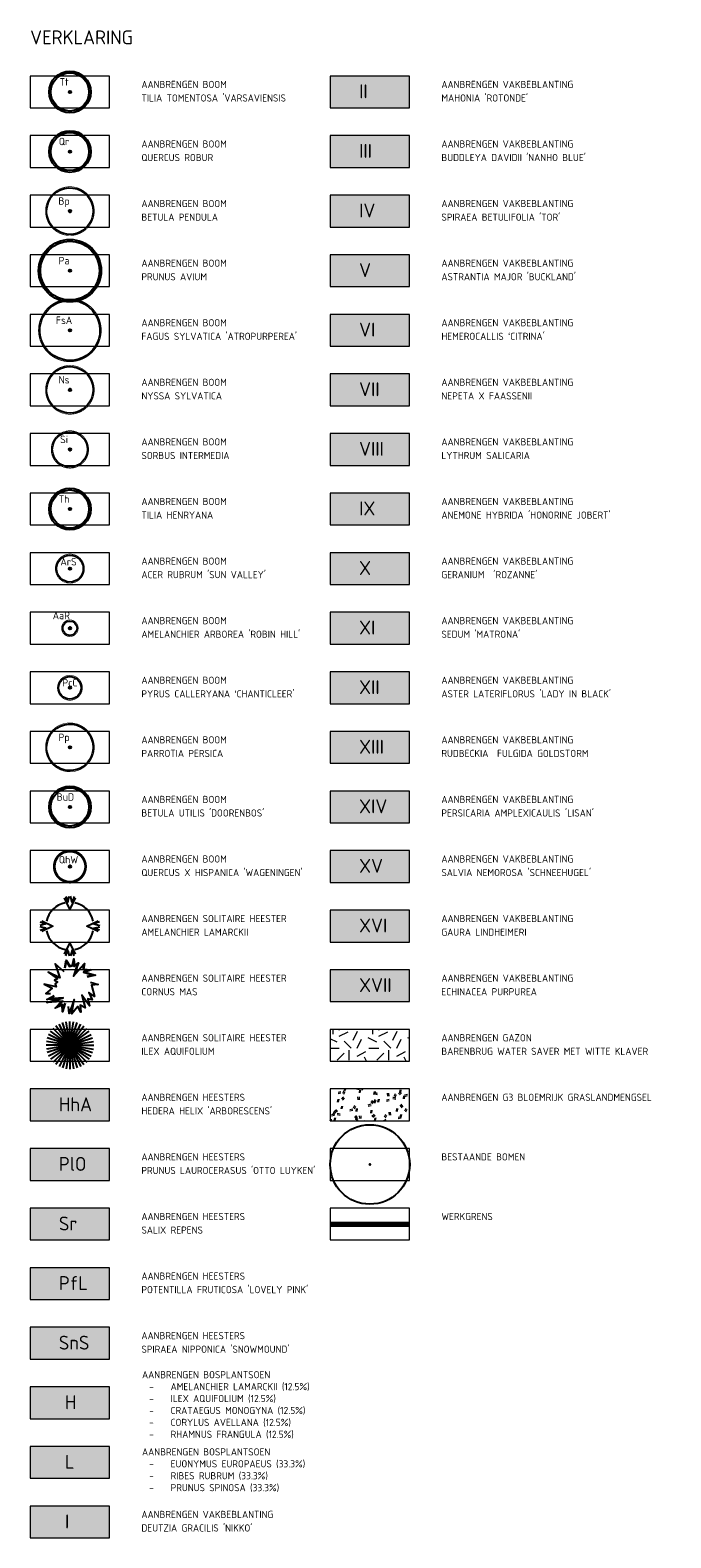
# Model space of a CAD drawing. Header units: metres. Extents: x 109081 to 109625, y 521087 to 521376.
# Tile 13 of 13: x 109593 to 109625, y 521202 to 521278. Entities that reach past the tile are written whole.
import ezdxf
from ezdxf.enums import TextEntityAlignment as Align

# ---------------------------------------------------------------- set-up
doc = ezdxf.new("R2010")
doc.units = ezdxf.units.M
doc.layers.get('0').update_dxf_attribs({"color": 253})
for name, color, linetype in [('Boom buitencontour', 253, 'Continuous'), ('Heester-H', 15, 'Continuous'), ('Heester-I', 224, 'Continuous'), ('Heester-II', 173, 'Continuous'), ('Heester-III', 123, 'Continuous'), ('Heester-IV', 91, 'Continuous'), ('Heester-IX', 72, 'Continuous'), ('Heester-L', 31, 'Continuous'), ('Heester-Sr', 72, 'Continuous'), ('Heester-V', 201, 'Continuous'), ('Heester-VI', 221, 'Continuous'), ('Heester-VIII', 12, 'Continuous'), ('Heester-X', 32, 'Continuous'), ('Heester-XI', 52, 'Continuous'), ('Heester-XII', 92, 'Continuous'), ('Heester-XIII', 136, 'Continuous'), ('Heester-XIV', 152, 'Continuous'), ('Heester-XV', 192, 'Continuous'), ('Heester-XVI', 212, 'Continuous'), ('Heester-XVII', 232, 'Continuous')]:
    doc.layers.add(name, color=color, linetype=linetype)
for name, color, linetype, lineweight in [('Heester-HhA', 117, 'Continuous', 35), ('Heester-SnS', 11, 'Continuous', 35), ("N-WE-GR-BOMEN-Acer rubrum 'Sun valley'", 7, 'Continuous', 25), ("N-WE-GR-BOMEN-Amelanchier arborea 'Robin hill", 7, 'Continuous', 25), ('N-WE-GR-BOMEN-Betula pendula', 7, 'Continuous', 25), ('N-WE-GR-BOMEN-Betula utilis', 7, 'Continuous', 25), ("N-WE-GR-BOMEN-Fagus sylvatica 'Atropurperea'", 7, 'Continuous', 25), ('N-WE-GR-BOMEN-Nyssa sylvatica', 7, 'Continuous', 25), ('N-WE-GR-BOMEN-Parrotia persica', 7, 'Continuous', 25), ('N-WE-GR-BOMEN-Prunus avium', 7, 'Continuous', 25), ("N-WE-GR-BOMEN-Pyrus calleryana 'Chanticleer'", 7, 'Continuous', 25), ('N-WE-GR-BOMEN-Quercus robur', 7, 'Continuous', 25), ('N-WE-GR-BOMEN-Quercus x hispanica', 7, 'Continuous', 25), ('N-WE-GR-BOMEN-Sorbus intermedia', 7, 'Continuous', 25), ('N-WE-GR-BOMEN-tekst', 10, 'Continuous', 25), ('N-WE-GR-BOMEN-Tilia henryana', 7, 'Continuous', 25), ("N-WE-GR-BOMEN-Tilia tomentosa 'varsaviensis'", 7, 'Continuous', 25), ('N-WE-GR-GRAS_KUNSTGRAS-A-200', 82, 'Continuous', 18), ('N-WE-GR-GRAS_RUIGGRAS-A-200', 62, 'Continuous', 18), ('N-WE-GR-HEESTER-Al', 90, 'Continuous', 25), ('N-WE-GR-HEESTER-Cm', 90, 'Continuous', 25), ('N-WE-GR-HEESTER-Ia', 90, 'Continuous', 25), ('N-WE-KG-WERKGRENS_FASE 3A-G', 10, 'XX-WERKGRENS_CIRCEL', 70), ('N-WE-VW-MARKERING-G', 7, 'Continuous', 35), ('X-XX-AL-PEILMAAT-T25', 7, 'Continuous', 25), ('X-XX-AL-TEKENBLAD_VERKLARING-G', 7, 'Continuous', 18)]:
    doc.layers.add(name, color=color, linetype=linetype, lineweight=lineweight)
doc.layers.add('Heester-PfL', color=160, linetype='Continuous', true_color=0x003fff)
doc.layers.add('Heester-VII', color=240, linetype='Continuous', true_color=0xff003f)
doc.layers.add('Heester-PlO', color=60, linetype='Continuous', lineweight=35, true_color=0xbfff00)
doc.styles.add('NLCS-ISO', font='NLCS-ISO.ttf')
doc.styles.add('NLCS-ISO-M-T18', font='NLCS-ISO.ttf', dxfattribs={"height": 1.8})
doc.styles.add('NLCS-ISO-M200-T25', font='NLCS-ISO.ttf', dxfattribs={"height": 0.5})
doc.linetypes.add('XX-WERKGRENS_CIRCEL', pattern='A,10,-2.5,[69,NLCS.SHX,S=1,R=0,X=0,Y=0],-2.5', length=15)

# ---------------------------------------------------------------- blocks, each defined once
blk = doc.blocks.new('Prunus avium')
at = {"ltscale": 0.1}
h = blk.add_hatch(color=256, dxfattribs=at)
edge = h.paths.add_edge_path()
edge.add_arc((0, 0), 0.203, 0, 360)
at = {"color": 220}
blk.add_circle((0, 0), 4.95, dxfattribs=at)
at = {"ltscale": 0.1}
blk.add_circle((0, 0), 0.203, dxfattribs=at)
for radius in [0.105, 0.0607]:
    blk.add_circle((0, 0), radius)
at = {"layer": 'Boom buitencontour', "color": 109, "true_color": 0x135e2c, "const_width": 0.156}
blk.add_lwpolyline([(-5.09, 1.3, -0.88213), (5.25, 0, -1.13362)], format="xyb", close=True, dxfattribs=at)
at = {"layer": 'Boom buitencontour', "color": 109, "true_color": 0x135e2c}
blk.add_circle((0, 0), 5.25, dxfattribs=at)
at = {"layer": 'N-WE-GR-BOMEN-tekst', "style": 'NLCS-ISO-M-T18', "oblique": 0}
blk.add_text('Pa', height=1.25, dxfattribs=at).set_placement((-0.98, 1.69), align=Align.MIDDLE_CENTER)
blk = doc.blocks.new('Nyssa sylvatica')
at = {"ltscale": 0.1}
h = blk.add_hatch(color=256, dxfattribs=at)
edge = h.paths.add_edge_path()
edge.add_arc((0, 0), 0.203, 0, 360)
at = {"color": 220}
blk.add_lwpolyline([(-3.78, 0.97, -0.88213), (3.9, 0, -1.13362)], format="xyb", close=True, dxfattribs=at)
at = {"ltscale": 0.1}
blk.add_circle((0, 0), 0.203, dxfattribs=at)
for radius in [0.105, 0.0607]:
    blk.add_circle((0, 0), radius)
at = {"layer": 'Boom buitencontour', "color": 109, "true_color": 0x135e2c, "const_width": 0.104}
blk.add_lwpolyline([(-3.97, 1.02, -0.88213), (4.1, 0, -1.13362)], format="xyb", close=True, dxfattribs=at)
at = {"layer": 'N-WE-GR-BOMEN-tekst', "style": 'NLCS-ISO-M-T18', "oblique": 0}
blk.add_text('Ns', height=1.25, dxfattribs=at).set_placement((-0.98, 1.69), align=Align.MIDDLE_CENTER)
blk = doc.blocks.new('Acer rubrum')
at = {"ltscale": 0.1}
h = blk.add_hatch(color=256, dxfattribs=at)
edge = h.paths.add_edge_path()
edge.add_arc((0, 0), 0.203, 0, 360)
at = {"color": 220}
blk.add_circle((0, 0), 2.25, dxfattribs=at)
at = {"ltscale": 0.1}
blk.add_circle((0, 0), 0.203, dxfattribs=at)
for radius in [0.105, 0.0607]:
    blk.add_circle((0, 0), radius)
at = {"layer": 'Boom buitencontour', "color": 109, "true_color": 0x135e2c, "const_width": 0.104}
blk.add_lwpolyline([(-2.37, 0.61, -0.88213), (2.45, 0, -1.13362)], format="xyb", close=True, dxfattribs=at)
at = {"layer": 'N-WE-GR-BOMEN-tekst', "style": 'NLCS-ISO-M-T18', "oblique": 0}
blk.add_text('ArS', height=1.25, dxfattribs=at).set_placement((-0.23, 1.15), align=Align.MIDDLE_CENTER)
blk = doc.blocks.new('Amelanchier arborea')
at = {"ltscale": 0.1}
h = blk.add_hatch(color=256, dxfattribs=at)
edge = h.paths.add_edge_path()
edge.add_arc((0, 0), 0.203, 0, 360)
at = {"color": 220}
blk.add_circle((0, 0), 1.2, dxfattribs=at)
at = {"ltscale": 0.1}
blk.add_circle((0, 0), 0.203, dxfattribs=at)
for radius in [0.105, 0.0607]:
    blk.add_circle((0, 0), radius)
at = {"layer": 'Boom buitencontour', "color": 109, "true_color": 0x135e2c, "const_width": 0.104}
blk.add_lwpolyline([(-1.36, 0.35, -0.88213), (1.4, 0, -1.13362)], format="xyb", close=True, dxfattribs=at)
at = {"layer": 'N-WE-GR-BOMEN-tekst', "style": 'NLCS-ISO-M-T18', "oblique": 0}
blk.add_text('AaR', height=1.25, dxfattribs=at).set_placement((-1.44, 2.13), align=Align.MIDDLE_CENTER)
blk = doc.blocks.new('Sorbus intermedia')
at = {"ltscale": 0.1}
h = blk.add_hatch(color=256, dxfattribs=at)
edge = h.paths.add_edge_path()
edge.add_arc((0, 0), 0.203, 0, 360)
at = {"color": 220}
blk.add_circle((0, 0), 2.95, dxfattribs=at)
at = {"ltscale": 0.1}
blk.add_circle((0, 0), 0.203, dxfattribs=at)
for radius in [0.105, 0.0607]:
    blk.add_circle((0, 0), radius)
at = {"layer": 'Boom buitencontour', "color": 109, "true_color": 0x135e2c, "const_width": 0.104}
blk.add_lwpolyline([(-3.05, 0.78, -0.88213), (3.15, 0, -1.13362)], format="xyb", close=True, dxfattribs=at)
at = {"layer": 'N-WE-GR-BOMEN-tekst', "style": 'NLCS-ISO-M-T18', "oblique": 0}
blk.add_text('Si', height=1.25, dxfattribs=at).set_placement((-0.98, 1.69), align=Align.MIDDLE_CENTER)
blk = doc.blocks.new("Tilia tomentosa 'Versaviensis'")
at = {"ltscale": 0.1}
h = blk.add_hatch(color=256, dxfattribs=at)
edge = h.paths.add_edge_path()
edge.add_arc((0, 0), 0.203, 0, 360)
at = {"color": 220}
blk.add_circle((0, 0), 3.2, dxfattribs=at)
at = {"ltscale": 0.1}
blk.add_circle((0, 0), 0.203, dxfattribs=at)
for radius in [0.105, 0.0607]:
    blk.add_circle((0, 0), radius)
at = {"layer": 'Boom buitencontour', "color": 109, "true_color": 0x135e2c, "const_width": 0.104}
blk.add_lwpolyline([(-3.39, 0.87, -0.88213), (3.5, 0, -1.13362)], format="xyb", close=True, dxfattribs=at)
at = {"layer": 'Boom buitencontour', "color": 109, "true_color": 0x135e2c}
blk.add_circle((0, 0), 3.5, dxfattribs=at)
at = {"layer": 'N-WE-GR-BOMEN-tekst', "style": 'NLCS-ISO-M-T18', "oblique": 0}
blk.add_text('Tt', height=1.25, dxfattribs=at).set_placement((-0.98, 1.69), align=Align.MIDDLE_CENTER)
blk = doc.blocks.new('Betula pendula')
at = {"ltscale": 0.1}
h = blk.add_hatch(color=256, dxfattribs=at)
edge = h.paths.add_edge_path()
edge.add_arc((0, 0), 0.203, 0, 360)
at = {"color": 220}
blk.add_lwpolyline([(-3.78, 0.97, -0.88213), (3.9, 0, -1.13362)], format="xyb", close=True, dxfattribs=at)
at = {"ltscale": 0.1}
blk.add_circle((0, 0), 0.203, dxfattribs=at)
for radius in [0.105, 0.0607]:
    blk.add_circle((0, 0), radius)
at = {"layer": 'Boom buitencontour', "color": 109, "true_color": 0x135e2c, "const_width": 0.104}
blk.add_lwpolyline([(-3.97, 1.02, -0.88213), (4.1, 0, -1.13362)], format="xyb", close=True, dxfattribs=at)
at = {"layer": 'N-WE-GR-BOMEN-tekst', "style": 'NLCS-ISO-M-T18', "oblique": 0}
blk.add_text('Bp', height=1.25, dxfattribs=at).set_placement((-0.98, 1.69), align=Align.MIDDLE_CENTER)
blk = doc.blocks.new('Fagus sylvatica')
at = {"ltscale": 0.1}
h = blk.add_hatch(color=256, dxfattribs=at)
edge = h.paths.add_edge_path()
edge.add_arc((0, 0), 0.203, 0, 360)
at = {"color": 220}
blk.add_lwpolyline([(-4.89, 1.25, -0.88213), (5.05, 0, -1.13362)], format="xyb", close=True, dxfattribs=at)
at = {"ltscale": 0.1}
blk.add_circle((0, 0), 0.203, dxfattribs=at)
for radius in [0.105, 0.0607]:
    blk.add_circle((0, 0), radius)
at = {"layer": 'Boom buitencontour', "color": 109, "true_color": 0x135e2c, "const_width": 0.156}
blk.add_lwpolyline([(-5.09, 1.3, -0.88213), (5.25, 0, -1.13362)], format="xyb", close=True, dxfattribs=at)
at = {"layer": 'N-WE-GR-BOMEN-tekst', "style": 'NLCS-ISO-M-T18', "oblique": 0}
blk.add_text('FsA', height=1.25, dxfattribs=at).set_placement((-0.98, 1.69), align=Align.MIDDLE_CENTER)
blk = doc.blocks.new('Quercus robur')
at = {"ltscale": 0.1}
h = blk.add_hatch(color=256, dxfattribs=at)
edge = h.paths.add_edge_path()
edge.add_arc((0, 0), 0.203, 0, 360)
at = {"color": 220}
blk.add_circle((0, 0), 3.2, dxfattribs=at)
at = {"ltscale": 0.1}
blk.add_circle((0, 0), 0.203, dxfattribs=at)
for radius in [0.105, 0.0607]:
    blk.add_circle((0, 0), radius)
at = {"layer": 'Boom buitencontour', "color": 109, "true_color": 0x135e2c, "const_width": 0.104}
blk.add_lwpolyline([(-3.39, 0.87, -0.88213), (3.5, 0, -1.13362)], format="xyb", close=True, dxfattribs=at)
at = {"layer": 'Boom buitencontour', "color": 109, "true_color": 0x135e2c}
blk.add_circle((0, 0), 3.5, dxfattribs=at)
at = {"layer": 'N-WE-GR-BOMEN-tekst', "style": 'NLCS-ISO-M-T18', "oblique": 0}
blk.add_text('Qr', height=1.25, dxfattribs=at).set_placement((-0.98, 1.69), align=Align.MIDDLE_CENTER)
blk = doc.blocks.new('Tilia henryana')
at = {"ltscale": 0.1}
h = blk.add_hatch(color=256, dxfattribs=at)
edge = h.paths.add_edge_path()
edge.add_arc((0, 0), 0.203, 0, 360)
at = {"color": 220}
blk.add_circle((0, 0), 3.2, dxfattribs=at)
at = {"ltscale": 0.1}
blk.add_circle((0, 0), 0.203, dxfattribs=at)
for radius in [0.105, 0.0607]:
    blk.add_circle((0, 0), radius)
at = {"layer": 'Boom buitencontour', "color": 109, "true_color": 0x135e2c, "const_width": 0.104}
blk.add_lwpolyline([(-3.39, 0.87, -0.88213), (3.5, 0, -1.13362)], format="xyb", close=True, dxfattribs=at)
at = {"layer": 'Boom buitencontour', "color": 109, "true_color": 0x135e2c}
blk.add_circle((0, 0), 3.5, dxfattribs=at)
at = {"layer": 'N-WE-GR-BOMEN-tekst', "style": 'NLCS-ISO-M-T18', "oblique": 0}
blk.add_text('Th', height=1.25, dxfattribs=at).set_placement((-0.98, 1.69), align=Align.MIDDLE_CENTER)
blk = doc.blocks.new('Pyrus calleryana')
at = {"ltscale": 0.1}
h = blk.add_hatch(color=256, dxfattribs=at)
edge = h.paths.add_edge_path()
edge.add_arc((0, 0), 0.203, 0, 360)
at = {"color": 220}
blk.add_circle((0, 0), 1.9, dxfattribs=at)
at = {"ltscale": 0.1}
blk.add_circle((0, 0), 0.203, dxfattribs=at)
for radius in [0.105, 0.0607]:
    blk.add_circle((0, 0), radius)
at = {"layer": 'Boom buitencontour', "color": 109, "true_color": 0x135e2c, "const_width": 0.104}
blk.add_lwpolyline([(-2.03, 0.52, -0.88213), (2.1, 0, -1.13362)], format="xyb", close=True, dxfattribs=at)
at = {"layer": 'N-WE-GR-BOMEN-tekst', "style": 'NLCS-ISO-M-T18', "oblique": 0}
blk.add_text('PcC', height=1.25, dxfattribs=at).set_placement((0, 0.85), align=Align.MIDDLE_CENTER)
blk = doc.blocks.new('Parrotia persica')
at = {"ltscale": 0.1}
h = blk.add_hatch(color=256, dxfattribs=at)
edge = h.paths.add_edge_path()
edge.add_arc((0, 0), 0.203, 0, 360)
at = {"color": 220}
blk.add_lwpolyline([(-3.78, 0.97, -0.88213), (3.9, 0, -1.13362)], format="xyb", close=True, dxfattribs=at)
at = {"ltscale": 0.1}
blk.add_circle((0, 0), 0.203, dxfattribs=at)
for radius in [0.105, 0.0607]:
    blk.add_circle((0, 0), radius)
at = {"layer": 'Boom buitencontour', "color": 109, "true_color": 0x135e2c, "const_width": 0.104}
blk.add_lwpolyline([(-3.97, 1.02, -0.88213), (4.1, 0, -1.13362)], format="xyb", close=True, dxfattribs=at)
at = {"layer": 'N-WE-GR-BOMEN-tekst', "style": 'NLCS-ISO-M-T18', "oblique": 0}
blk.add_text('Pp', height=1.25, dxfattribs=at).set_placement((-0.98, 1.69), align=Align.MIDDLE_CENTER)
blk = doc.blocks.new('SGR-HEESTER_04')
at = {"flags": 128}
for points in [[(0.337, 1.778), (0.002, 1.071), (-0.333, 1.778)], [(-0.257, 1.867), (-0.131, 1.516), (-0.044, 1.879)], [(0.261, 1.867), (0.136, 1.516), (0.048, 1.879)], [(-1.862, 0.262), (-1.511, 0.137), (-1.873, 0.049)], [(-1.773, 0.338), (-1.065, 0.003), (-1.773, -0.332)], [(1.777, -0.332), (1.07, 0.003), (1.777, 0.338)], [(1.866, 0.262), (1.515, 0.137), (1.878, 0.049)], [(-1.862, -0.256), (-1.511, -0.13), (-1.873, -0.042)], [(1.866, -0.256), (1.515, -0.13), (1.878, -0.042)], [(-0.333, -1.771), (0.002, -1.064), (0.337, -1.771)], [(-0.257, -1.861), (-0.131, -1.51), (-0.044, -1.872)], [(0.261, -1.861), (0.136, -1.51), (0.048, -1.872)]]:
    blk.add_lwpolyline(points, dxfattribs=at)
for start, end in [(101.53696, 168.46304), (11.53696, 78.46304), (191.53696, 258.46304), (281.53696, 348.46304)]:
    blk.add_arc((0.002, 0.003), 1.5, start, end)
blk = doc.blocks.new('SGR-HEESTER_05')
for q in [(-1.061, 1.061), (-0.882, 1.214), (-0.681, 1.337), (-0.464, 1.427), (-0.235, 1.482), (0, 1.5), (0.235, 1.482), (0.464, 1.427), (0.681, 1.337), (0.882, 1.214), (1.061, 1.061), (-1.5, 0), (-1.482, 0.235), (-1.482, -0.235), (-1.427, 0.464), (-1.427, -0.464), (-1.337, 0.681), (-1.337, -0.681), (-1.214, 0.882), (-1.214, -0.882), (-1.061, -1.061), (-0.882, -1.214), (-0.681, -1.337), (-0.464, -1.427), (-0.235, -1.482), (1.214, 0.882), (1.337, 0.681), (1.427, 0.464), (1.482, 0.235), (1.5, 0), (1.482, -0.235), (1.427, -0.464), (1.337, -0.681), (1.214, -0.882), (1.061, -1.061), (0.882, -1.214), (0.681, -1.337), (0.464, -1.427), (0.235, -1.482), (0, -1.5)]:
    blk.add_line((0, 0), q)
blk = doc.blocks.new('SGR-HEESTER_06')
at = {"flags": 128}
for points in [[(-0.501, 0.8), (-1.147, 1.197), (-0.712, 0.391), (-1.482, 0.614), (-0.836, 0.304), (-1.01, 0.18), (-0.811, 0.118), (-0.923, -0.044), (-0.836, -0.217), (-1.606, -0.168), (-1.085, -0.329), (-1.42, -0.726), (-1.134, -0.677)], [(-0.501, 1.061), (-0.501, 1.545), (-0.215, 1.222), (-0.215, 1.222), (-0.042, 1.297), (-0.042, 1.706), (0.083, 1.297), (0.294, 1.508), (0.256, 1.297), (0.182, 0.776), (0.666, 1.533), (0.679, 1.173), (1.163, 1.21), (0.79, 0.999), (1.473, 0.912), (0.977, 0.713)], [(-0.47, 1.061), (-0.47, 1.464), (-0.224, 1.185), (-0.011, 1.277), (-0.011, 1.5), (0.068, 1.239), (0.247, 1.417), (0.226, 1.302), (0.132, 0.64), (0.639, 1.433), (0.649, 1.14), (1.028, 1.169), (0.695, 0.98), (1.352, 0.897), (0.965, 0.742)], [(1.25, 0.44), (1.746, 0.366), (1.337, 0.254), (1.647, -0.416), (1.25, -0.23), (1.535, -0.639), (1.25, -0.627), (1.424, -1.049), (0.84, -0.466), (1.175, -1.223), (0.84, -1.111), (0.952, -1.533), (0.703, -1.21), (0.405, -1.719), (0.418, -0.813), (0.244, -1.731), (0.132, -1.297)], [(-0.104, -1.136), (-0.191, -1.707), (-0.278, -1.297), (-0.687, -1.545), (-0.352, -1.074), (-1.258, -1.272), (-0.551, -0.925), (-1.283, -1.098), (-0.886, -0.763)], [(-0.134, -1.131), (-0.196, -1.536), (-0.257, -1.248), (-0.577, -1.442), (-0.281, -1.027), (-1.018, -1.188), (-0.292, -0.832), (-1.165, -1.039), (-0.866, -0.787)]]:
    blk.add_lwpolyline(points, dxfattribs=at)
blk = doc.blocks.new("Betula utilis 'Doornbos'")
at = {"ltscale": 0.1}
h = blk.add_hatch(color=256, dxfattribs=at)
edge = h.paths.add_edge_path()
edge.add_arc((0, 0), 0.203, 0, 360)
at = {"color": 220}
blk.add_circle((0, 0), 3.2, dxfattribs=at)
at = {"ltscale": 0.1}
blk.add_circle((0, 0), 0.203, dxfattribs=at)
for radius in [0.105, 0.0607]:
    blk.add_circle((0, 0), radius)
at = {"layer": 'Boom buitencontour', "color": 109, "true_color": 0x135e2c, "const_width": 0.104}
blk.add_lwpolyline([(-3.39, 0.87, -0.88213), (3.5, 0, -1.13362)], format="xyb", close=True, dxfattribs=at)
at = {"layer": 'Boom buitencontour', "color": 109, "true_color": 0x135e2c}
blk.add_circle((0, 0), 3.5, dxfattribs=at)
at = {"layer": 'N-WE-GR-BOMEN-tekst', "style": 'NLCS-ISO-M-T18', "oblique": 0}
blk.add_text('BuD', height=1.25, dxfattribs=at).set_placement((-0.76, 1.68), align=Align.MIDDLE_CENTER)
blk = doc.blocks.new("Quercus x hispanica 'Wageningen'")
at = {"ltscale": 0.1}
h = blk.add_hatch(color=256, dxfattribs=at)
edge = h.paths.add_edge_path()
edge.add_arc((0, 0), 0.203, 0, 360)
blk.add_circle((0, 0), 0.203, dxfattribs=at)
for radius in [0.105, 0.0607]:
    blk.add_circle((0, 0), radius)
at = {"layer": 'Boom buitencontour', "color": 109, "true_color": 0x135e2c, "const_width": 0.104}
blk.add_lwpolyline([(-2.71, 0.69, -0.88213), (2.8, 0, -1.13362)], format="xyb", close=True, dxfattribs=at)
at = {"layer": 'N-WE-VW-MARKERING-G', "color": 220}
blk.add_circle((0, 0), 2.6, dxfattribs=at)
at = {"layer": 'N-WE-GR-BOMEN-tekst', "style": 'NLCS-ISO-M-T18', "oblique": 0}
blk.add_text('QhW', height=1.25, dxfattribs=at).set_placement((-0.23, 1.15), align=Align.MIDDLE_CENTER)

msp = doc.modelspace()

# ---------------------------------------------------------------- hatches: boundary and pattern name
h = msp.add_hatch(color=253)
edge = h.paths.add_edge_path()
edge.add_arc((109610.122, 521221.144), 0.075, 0, 360)
at = {"layer": 'Heester-H'}
h = msp.add_hatch(color=256, dxfattribs=at)
h.dxf.hatch_style = 1
h.paths.add_polyline_path([(109593.02, 521208.345), (109597.02, 521208.345), (109597.02, 521209.945), (109593.02, 521209.945)])
at = {"layer": 'Heester-HhA'}
h = msp.add_hatch(color=256, dxfattribs=at)
h.dxf.hatch_style = 1
h.paths.add_polyline_path([(109593.02, 521223.345), (109597.02, 521223.345), (109597.02, 521224.945), (109593.02, 521224.945)])
at = {"layer": 'Heester-I'}
h = msp.add_hatch(color=256, dxfattribs=at)
h.dxf.hatch_style = 1
h.paths.add_polyline_path([(109593.02, 521202.345), (109597.02, 521202.345), (109597.02, 521203.945), (109593.02, 521203.945)])
at = {"layer": 'Heester-II'}
h = msp.add_hatch(color=256, dxfattribs=at)
h.dxf.hatch_style = 1
h.paths.add_polyline_path([(109608.119, 521274.345), (109612.119, 521274.345), (109612.119, 521275.945), (109608.119, 521275.945)])
at = {"layer": 'Heester-III'}
h = msp.add_hatch(color=256, dxfattribs=at)
h.dxf.hatch_style = 1
h.paths.add_polyline_path([(109608.119, 521271.345), (109612.119, 521271.345), (109612.119, 521272.945), (109608.119, 521272.945)])
at = {"layer": 'Heester-IV'}
h = msp.add_hatch(color=256, dxfattribs=at)
h.dxf.hatch_style = 1
h.paths.add_polyline_path([(109608.119, 521268.345), (109612.119, 521268.345), (109612.119, 521269.945), (109608.119, 521269.945)])
at = {"layer": 'Heester-IX'}
h = msp.add_hatch(color=256, dxfattribs=at)
h.dxf.hatch_style = 1
h.paths.add_polyline_path([(109608.119, 521253.345), (109612.119, 521253.345), (109612.119, 521254.945), (109608.119, 521254.945)])
at = {"layer": 'Heester-L'}
h = msp.add_hatch(color=256, dxfattribs=at)
h.dxf.hatch_style = 1
h.paths.add_polyline_path([(109593.02, 521205.345), (109597.02, 521205.345), (109597.02, 521206.945), (109593.02, 521206.945)])
at = {"layer": 'Heester-PfL'}
h = msp.add_hatch(color=256, dxfattribs=at)
h.dxf.hatch_style = 1
h.paths.add_polyline_path([(109593.02, 521214.345), (109597.02, 521214.345), (109597.02, 521215.945), (109593.02, 521215.945)])
at = {"layer": 'Heester-PlO'}
h = msp.add_hatch(color=256, dxfattribs=at)
h.dxf.hatch_style = 1
h.paths.add_polyline_path([(109593.02, 521220.345), (109597.02, 521220.345), (109597.02, 521221.945), (109593.02, 521221.945)])
at = {"layer": 'Heester-SnS'}
h = msp.add_hatch(color=256, dxfattribs=at)
h.dxf.hatch_style = 1
h.paths.add_polyline_path([(109593.02, 521211.345), (109597.02, 521211.345), (109597.02, 521212.945), (109593.02, 521212.945)])
at = {"layer": 'Heester-Sr'}
h = msp.add_hatch(color=256, dxfattribs=at)
h.dxf.hatch_style = 1
h.paths.add_polyline_path([(109593.02, 521217.345), (109597.02, 521217.345), (109597.02, 521218.945), (109593.02, 521218.945)])
at = {"layer": 'Heester-V'}
h = msp.add_hatch(color=256, dxfattribs=at)
h.dxf.hatch_style = 1
h.paths.add_polyline_path([(109608.119, 521265.345), (109612.119, 521265.345), (109612.119, 521266.945), (109608.119, 521266.945)])
at = {"layer": 'Heester-VI'}
h = msp.add_hatch(color=256, dxfattribs=at)
h.dxf.hatch_style = 1
h.paths.add_polyline_path([(109608.119, 521262.345), (109612.119, 521262.345), (109612.119, 521263.945), (109608.119, 521263.945)])
at = {"layer": 'Heester-VII'}
h = msp.add_hatch(color=256, dxfattribs=at)
h.dxf.hatch_style = 1
h.paths.add_polyline_path([(109608.119, 521259.345), (109612.119, 521259.345), (109612.119, 521260.945), (109608.119, 521260.945)])
at = {"layer": 'Heester-VIII'}
h = msp.add_hatch(color=256, dxfattribs=at)
h.dxf.hatch_style = 1
h.paths.add_polyline_path([(109608.119, 521256.345), (109612.119, 521256.345), (109612.119, 521257.945), (109608.119, 521257.945)])
at = {"layer": 'Heester-X'}
h = msp.add_hatch(color=256, dxfattribs=at)
h.dxf.hatch_style = 1
h.paths.add_polyline_path([(109608.119, 521250.345), (109612.119, 521250.345), (109612.119, 521251.945), (109608.119, 521251.945)])
at = {"layer": 'Heester-XI'}
h = msp.add_hatch(color=256, dxfattribs=at)
h.dxf.hatch_style = 1
h.paths.add_polyline_path([(109608.119, 521247.345), (109612.119, 521247.345), (109612.119, 521248.945), (109608.119, 521248.945)])
at = {"layer": 'Heester-XII'}
h = msp.add_hatch(color=256, dxfattribs=at)
h.dxf.hatch_style = 1
h.paths.add_polyline_path([(109608.119, 521244.345), (109612.119, 521244.345), (109612.119, 521245.945), (109608.119, 521245.945)])
at = {"layer": 'Heester-XIII'}
h = msp.add_hatch(color=256, dxfattribs=at)
h.dxf.hatch_style = 1
h.paths.add_polyline_path([(109608.119, 521241.345), (109612.119, 521241.345), (109612.119, 521242.945), (109608.119, 521242.945)])
at = {"layer": 'Heester-XIV'}
h = msp.add_hatch(color=256, dxfattribs=at)
h.dxf.hatch_style = 1
h.paths.add_polyline_path([(109608.119, 521238.345), (109612.119, 521238.345), (109612.119, 521239.945), (109608.119, 521239.945)])
at = {"layer": 'Heester-XV'}
h = msp.add_hatch(color=256, dxfattribs=at)
h.dxf.hatch_style = 1
h.paths.add_polyline_path([(109608.119, 521235.345), (109612.119, 521235.345), (109612.119, 521236.945), (109608.119, 521236.945)])
at = {"layer": 'Heester-XVI'}
h = msp.add_hatch(color=256, dxfattribs=at)
h.dxf.hatch_style = 1
h.paths.add_polyline_path([(109608.119, 521232.345), (109612.119, 521232.345), (109612.119, 521233.945), (109608.119, 521233.945)])
at = {"layer": 'Heester-XVII'}
h = msp.add_hatch(color=256, dxfattribs=at)
h.dxf.hatch_style = 1
h.paths.add_polyline_path([(109608.119, 521229.345), (109612.119, 521229.345), (109612.119, 521230.945), (109608.119, 521230.945)])
at = {"layer": 'N-WE-GR-GRAS_KUNSTGRAS-A-200'}
h = msp.add_hatch(dxfattribs=at)
h.set_pattern_fill('AGR-GRAS_02-SO', color=256, scale=0.2, pattern_type=2)
h.set_pattern_definition([(0, (-1.9289, 3), (2, 2), [0.5, -1.5]), (0, (-0.8289, 4.2), (2, 2), [0.5, -1.5]), (90, (-1.7289, 3.7), (-2, 2), [0.5, -1.5]), (90, (-0.9289, 4.4), (-2, 2), [0.5, -1.5]), (45, (-1.5289, 4.4), (0, 2), [0.5, -2.328427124]), (135, (-0.8289, 3), (-2, 0), [0.5, -2.328427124]), (26.5650512, (-1.4289, 3.6), (2, 8e-10), [0.5, -3.972135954]), (26.5650512, (-0.5289, 4.6), (2, 8e-10), [0.5, -3.972135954]), (63.43494882, (-0.5289, 3), (1e-10, 2), [0.5, -3.972135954]), (63.43494882, (-1.4289, 3.9), (1e-10, 2), [0.5, -3.972135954]), (63.43494882, (-0.7289, 3.4), (1e-10, 2), [0.5, -3.972135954]), (116.5650512, (-1.9289, 4.1), (-8e-10, 2), [0.5, -3.972135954]), (153.43494882, (-1.5289, 3.3), (-2, 1e-10), [0.5, -3.972135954])])
h.paths.add_polyline_path([(109608.119, 521226.345), (109612.119, 521226.345), (109612.119, 521227.945), (109608.119, 521227.945)])
at = {"layer": 'N-WE-GR-GRAS_RUIGGRAS-A-200'}
h = msp.add_hatch(dxfattribs=at)
h.set_pattern_fill('AGR-GRAS_RUIGGRAS-SO', color=256, scale=0.2, pattern_type=2)
h.set_pattern_definition([(40, (-1.9289, 3), (-0.555182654, 1.3617166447), [0.15, -1.6]), (40, (-1.8789, 2.95), (-0.555182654, 1.3617166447), [0.15, -1.6]), (95, (-1.6289, 2.95), (-1.5727322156, 0.765841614), [0.15, -0.8]), (95, (-1.5589, 2.95), (-1.5727322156, 0.765841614), [0.15, -0.8]), (125, (-1.5289, 3.2), (-1.474643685, 0.1882179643), [0.15, -1]), (125, (-1.4789, 3.25), (-1.474643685, 0.1882179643), [0.15, -1]), (15, (-1.9289, 3.25), (0.3207364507, 1.1212172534), [0.15, -0.8]), (15, (-1.9289, 3.32), (0.3207364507, 1.1212172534), [0.15, -0.8]), (165, (-1.9289, 3.25), (-0.9677840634, -1.2935973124), [0.15, -0.8]), (165, (-1.9289, 3.32), (-0.9677840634, -1.2935973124), [0.15, -0.8]), (65, (-1.9289, 3), (-0.5348680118, 0.7459331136), [0.15, -1]), (65, (-1.8789, 2.95), (-0.5348680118, 0.7459331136), [0.15, -1]), (80, (-1.6289, 2.95), (-1.3209282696, 1.1467992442), [0.15, -0.8]), (80, (-1.5789, 2.95), (-1.3209282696, 1.1467992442), [0.15, -0.8]), (80, (-1.8289, 3.2), (-0.9327132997, 0.4690905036), [0.15, -0.8]), (80, (-1.7789, 3.2), (-0.9327132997, 0.4690905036), [0.15, -0.8])])
h.paths.add_polyline_path([(109608.119, 521223.345), (109612.119, 521223.345), (109612.119, 521224.945), (109608.119, 521224.945)])

# ---------------------------------------------------------------- linework, layer by layer
at = {"color": 253}
msp.add_circle((109610.122, 521221.144), 2, dxfattribs=at)
at = {"layer": 'N-WE-KG-WERKGRENS_FASE 3A-G', "flags": 128}
msp.add_lwpolyline([(109608.119, 521218.145), (109612.119, 521218.145)], dxfattribs=at)
at = {"layer": 'X-XX-AL-TEKENBLAD_VERKLARING-G', "flags": 128}
for points in [[(109593.02, 521274.345), (109597.02, 521274.345), (109597.02, 521275.945), (109593.02, 521275.945)], [(109608.119, 521274.345), (109612.119, 521274.345), (109612.119, 521275.945), (109608.119, 521275.945)], [(109608.119, 521274.345), (109612.119, 521274.345), (109612.119, 521275.945), (109608.119, 521275.945)], [(109593.02, 521271.345), (109597.02, 521271.345), (109597.02, 521272.945), (109593.02, 521272.945)], [(109608.119, 521271.345), (109612.119, 521271.345), (109612.119, 521272.945), (109608.119, 521272.945)], [(109593.02, 521268.345), (109597.02, 521268.345), (109597.02, 521269.945), (109593.02, 521269.945)], [(109608.119, 521268.345), (109612.119, 521268.345), (109612.119, 521269.945), (109608.119, 521269.945)], [(109593.02, 521265.345), (109597.02, 521265.345), (109597.02, 521266.945), (109593.02, 521266.945)], [(109608.119, 521265.345), (109612.119, 521265.345), (109612.119, 521266.945), (109608.119, 521266.945)], [(109593.02, 521262.345), (109597.02, 521262.345), (109597.02, 521263.945), (109593.02, 521263.945)], [(109608.119, 521262.345), (109612.119, 521262.345), (109612.119, 521263.945), (109608.119, 521263.945)], [(109593.02, 521259.345), (109597.02, 521259.345), (109597.02, 521260.945), (109593.02, 521260.945)], [(109608.119, 521259.345), (109612.119, 521259.345), (109612.119, 521260.945), (109608.119, 521260.945)], [(109593.02, 521256.345), (109597.02, 521256.345), (109597.02, 521257.945), (109593.02, 521257.945)], [(109608.119, 521256.345), (109612.119, 521256.345), (109612.119, 521257.945), (109608.119, 521257.945)], [(109593.02, 521253.345), (109597.02, 521253.345), (109597.02, 521254.945), (109593.02, 521254.945)], [(109608.119, 521253.345), (109612.119, 521253.345), (109612.119, 521254.945), (109608.119, 521254.945)], [(109593.02, 521250.345), (109597.02, 521250.345), (109597.02, 521251.945), (109593.02, 521251.945)], [(109608.119, 521250.345), (109612.119, 521250.345), (109612.119, 521251.945), (109608.119, 521251.945)], [(109593.02, 521247.345), (109597.02, 521247.345), (109597.02, 521248.945), (109593.02, 521248.945)], [(109608.119, 521247.345), (109612.119, 521247.345), (109612.119, 521248.945), (109608.119, 521248.945)], [(109593.02, 521244.345), (109597.02, 521244.345), (109597.02, 521245.945), (109593.02, 521245.945)], [(109608.119, 521244.345), (109612.119, 521244.345), (109612.119, 521245.945), (109608.119, 521245.945)], [(109593.02, 521241.345), (109597.02, 521241.345), (109597.02, 521242.945), (109593.02, 521242.945)], [(109608.119, 521241.345), (109612.119, 521241.345), (109612.119, 521242.945), (109608.119, 521242.945)], [(109593.02, 521238.345), (109597.02, 521238.345), (109597.02, 521239.945), (109593.02, 521239.945)], [(109608.119, 521238.345), (109612.119, 521238.345), (109612.119, 521239.945), (109608.119, 521239.945)], [(109593.02, 521235.345), (109597.02, 521235.345), (109597.02, 521236.945), (109593.02, 521236.945)], [(109608.119, 521235.345), (109612.119, 521235.345), (109612.119, 521236.945), (109608.119, 521236.945)], [(109593.02, 521232.345), (109597.02, 521232.345), (109597.02, 521233.945), (109593.02, 521233.945)], [(109608.119, 521232.345), (109612.119, 521232.345), (109612.119, 521233.945), (109608.119, 521233.945)], [(109593.02, 521229.345), (109597.02, 521229.345), (109597.02, 521230.945), (109593.02, 521230.945)], [(109608.119, 521229.345), (109612.119, 521229.345), (109612.119, 521230.945), (109608.119, 521230.945)], [(109593.02, 521226.345), (109597.02, 521226.345), (109597.02, 521227.945), (109593.02, 521227.945)], [(109608.119, 521226.345), (109612.119, 521226.345), (109612.119, 521227.945), (109608.119, 521227.945)], [(109593.02, 521223.345), (109597.02, 521223.345), (109597.02, 521224.945), (109593.02, 521224.945)], [(109608.119, 521223.345), (109612.119, 521223.345), (109612.119, 521224.945), (109608.119, 521224.945)], [(109593.02, 521220.345), (109597.02, 521220.345), (109597.02, 521221.945), (109593.02, 521221.945)], [(109608.119, 521220.345), (109612.119, 521220.345), (109612.119, 521221.945), (109608.119, 521221.945)], [(109593.02, 521217.345), (109597.02, 521217.345), (109597.02, 521218.945), (109593.02, 521218.945)], [(109608.119, 521217.345), (109612.119, 521217.345), (109612.119, 521218.945), (109608.119, 521218.945)], [(109593.02, 521214.345), (109597.02, 521214.345), (109597.02, 521215.945), (109593.02, 521215.945)], [(109593.02, 521211.345), (109597.02, 521211.345), (109597.02, 521212.945), (109593.02, 521212.945)], [(109593.02, 521208.345), (109597.02, 521208.345), (109597.02, 521209.945), (109593.02, 521209.945)], [(109593.02, 521205.345), (109597.02, 521205.345), (109597.02, 521206.945), (109593.02, 521206.945)], [(109593.02, 521202.345), (109597.02, 521202.345), (109597.02, 521203.945), (109593.02, 521203.945)]]:
    msp.add_lwpolyline(points, close=True, dxfattribs=at)

# ---------------------------------------------------------------- block references
at = {"layer": "N-WE-GR-BOMEN-Acer rubrum 'Sun valley'", "xscale": 0.3, "yscale": 0.3, "zscale": 0.3}
msp.add_blockref('Acer rubrum', (109595.02, 521251.145), dxfattribs=at)
at = {"layer": "N-WE-GR-BOMEN-Amelanchier arborea 'Robin hill", "xscale": 0.3, "yscale": 0.3, "zscale": 0.3}
msp.add_blockref('Amelanchier arborea', (109595.02, 521248.145), dxfattribs=at)
at = {"layer": 'N-WE-GR-BOMEN-Betula pendula', "xscale": 0.3, "yscale": 0.3, "zscale": 0.3}
msp.add_blockref('Betula pendula', (109595.02, 521269.145), dxfattribs=at)
at = {"layer": 'N-WE-GR-BOMEN-Betula utilis', "xscale": 0.3, "yscale": 0.3, "zscale": 0.3}
msp.add_blockref("Betula utilis 'Doornbos'", (109595.02, 521239.145), dxfattribs=at)
at = {"layer": "N-WE-GR-BOMEN-Fagus sylvatica 'Atropurperea'", "xscale": 0.3, "yscale": 0.3, "zscale": 0.3}
msp.add_blockref('Fagus sylvatica', (109595.02, 521263.145), dxfattribs=at)
at = {"layer": 'N-WE-GR-BOMEN-Nyssa sylvatica', "xscale": 0.3, "yscale": 0.3, "zscale": 0.3}
msp.add_blockref('Nyssa sylvatica', (109595.02, 521260.145), dxfattribs=at)
at = {"layer": 'N-WE-GR-BOMEN-Parrotia persica', "xscale": 0.3, "yscale": 0.3, "zscale": 0.3}
msp.add_blockref('Parrotia persica', (109595.02, 521242.145), dxfattribs=at)
at = {"layer": 'N-WE-GR-BOMEN-Prunus avium', "xscale": 0.3, "yscale": 0.3, "zscale": 0.3}
msp.add_blockref('Prunus avium', (109595.02, 521266.145), dxfattribs=at)
at = {"layer": "N-WE-GR-BOMEN-Pyrus calleryana 'Chanticleer'", "xscale": 0.3, "yscale": 0.3, "zscale": 0.3}
msp.add_blockref('Pyrus calleryana', (109595.02, 521245.145), dxfattribs=at)
at = {"layer": 'N-WE-GR-BOMEN-Quercus robur', "xscale": 0.3, "yscale": 0.3, "zscale": 0.3}
msp.add_blockref('Quercus robur', (109595.02, 521272.145), dxfattribs=at)
at = {"layer": 'N-WE-GR-BOMEN-Quercus x hispanica', "xscale": 0.3, "yscale": 0.3, "zscale": 0.3}
msp.add_blockref("Quercus x hispanica 'Wageningen'", (109595.02, 521236.145), dxfattribs=at)
at = {"layer": 'N-WE-GR-BOMEN-Sorbus intermedia', "xscale": 0.3, "yscale": 0.3, "zscale": 0.3}
msp.add_blockref('Sorbus intermedia', (109595.02, 521257.145), dxfattribs=at)
at = {"layer": 'N-WE-GR-BOMEN-Tilia henryana', "xscale": 0.3, "yscale": 0.3, "zscale": 0.3}
msp.add_blockref('Tilia henryana', (109595.02, 521254.145), dxfattribs=at)
at = {"layer": "N-WE-GR-BOMEN-Tilia tomentosa 'varsaviensis'", "xscale": 0.3, "yscale": 0.3, "zscale": 0.3}
msp.add_blockref("Tilia tomentosa 'Versaviensis'", (109595.02, 521275.145), dxfattribs=at)
at = {"layer": 'N-WE-GR-HEESTER-Al', "xscale": 0.8, "yscale": 0.8, "zscale": 0.8}
msp.add_blockref('SGR-HEESTER_04', (109595.02, 521233.145), dxfattribs=at)
at = {"layer": 'N-WE-GR-HEESTER-Cm', "xscale": 0.8, "yscale": 0.8, "zscale": 0.8, "rotation": 350.5401588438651}
msp.add_blockref('SGR-HEESTER_06', (109595.02, 521230.145), dxfattribs=at)
at = {"layer": 'N-WE-GR-HEESTER-Ia', "xscale": 0.8, "yscale": 0.8, "zscale": 0.8, "rotation": 44.99278067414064}
msp.add_blockref('SGR-HEESTER_05', (109595.02, 521227.145), dxfattribs=at)

# ---------------------------------------------------------------- texts
at = {"layer": 'X-XX-AL-PEILMAAT-T25', "char_height": 0.36, "attachment_point": 1, "style": 'NLCS-ISO-M200-T25'}
for s, insert in [('AANBRENGEN BOSPLANTSOEN\\P\\pxi-3,l4,t4;-^IAMELANCHIER LAMARCKII (12.5%)\\P-^IILEX AQUIFOLIUM (12.5%)\\P-^ICRATAEGUS MONOGYNA (12.5%)\\P-^ICORYLUS AVELLANA (12.5%)\\P-^IRHAMNUS FRANGULA (12.5%)', (109598.65, 521210.739)), ('AANBRENGEN BOSPLANTSOEN\\P\\pxi-3,l4,t4;-^IEUONYMUS EUROPAEUS (33.3%)\\P-^IRIBES RUBRUM (33.3%)\\P-^IPRUNUS SPINOSA (33.3%)', (109598.65, 521206.852))]:
    msp.add_mtext_dynamic_manual_height_columns(s, width=13.91381, gutter_width=2.5, heights=[0], dxfattribs=dict(at, insert=insert))
at = {"layer": 'X-XX-AL-TEKENBLAD_VERKLARING-G', "style": 'NLCS-ISO'}
for s, height, p in [('VERKLARING', 0.7, (109593.02, 521277.545)), ('AANBRENGEN BOOM ', 0.36, (109598.62, 521275.345)), ('AANBRENGEN VAKBEBLANTING ', 0.36, (109613.719, 521275.345)), ("TILIA TOMENTOSA 'VARSAVIENSIS", 0.36, (109598.62, 521274.661)), ("MAHONIA 'ROTONDE'", 0.36, (109613.719, 521274.661)), ('AANBRENGEN BOOM ', 0.36, (109598.62, 521272.345)), ('AANBRENGEN VAKBEBLANTING ', 0.36, (109613.719, 521272.345)), ('QUERCUS ROBUR', 0.36, (109598.62, 521271.661)), ("BUDDLEYA DAVIDII 'NANHO BLUE'", 0.36, (109613.719, 521271.661)), ('AANBRENGEN BOOM ', 0.36, (109598.62, 521269.345)), ('AANBRENGEN VAKBEBLANTING ', 0.36, (109613.719, 521269.345)), ('BETULA PENDULA', 0.36, (109598.62, 521268.661)), ("SPIRAEA BETULIFOLIA 'TOR'", 0.36, (109613.719, 521268.661)), ('AANBRENGEN BOOM ', 0.36, (109598.62, 521266.345)), ('AANBRENGEN VAKBEBLANTING ', 0.36, (109613.719, 521266.345)), ('PRUNUS AVIUM', 0.36, (109598.62, 521265.661)), ("ASTRANTIA MAJOR 'BUCKLAND'", 0.36, (109613.719, 521265.661)), ('AANBRENGEN BOOM ', 0.36, (109598.62, 521263.345)), ('AANBRENGEN VAKBEBLANTING ', 0.36, (109613.719, 521263.345)), ("FAGUS SYLVATICA 'ATROPURPEREA'", 0.36, (109598.62, 521262.661)), ('HEMEROCALLIS ‘CITRINA’ ', 0.36, (109613.719, 521262.661)), ('AANBRENGEN BOOM ', 0.36, (109598.62, 521260.345)), ('AANBRENGEN VAKBEBLANTING ', 0.36, (109613.719, 521260.345)), ('NYSSA SYLVATICA', 0.36, (109598.62, 521259.661)), ('NEPETA X FAASSENII', 0.36, (109613.719, 521259.661)), ('AANBRENGEN BOOM ', 0.36, (109598.62, 521257.345)), ('AANBRENGEN VAKBEBLANTING ', 0.36, (109613.719, 521257.345)), ('SORBUS INTERMEDIA', 0.36, (109598.62, 521256.661)), ('LYTHRUM SALICARIA', 0.36, (109613.719, 521256.661)), ('AANBRENGEN BOOM ', 0.36, (109598.62, 521254.345)), ('AANBRENGEN VAKBEBLANTING ', 0.36, (109613.719, 521254.345)), ('TILIA HENRYANA', 0.36, (109598.62, 521253.661)), ('ANEMONE HYBRIDA ’HONORINE JOBERT’', 0.36, (109613.719, 521253.661)), ('AANBRENGEN BOOM ', 0.36, (109598.62, 521251.345)), ('AANBRENGEN VAKBEBLANTING ', 0.36, (109613.719, 521251.345)), ("ACER RUBRUM 'SUN VALLEY'", 0.36, (109598.62, 521250.661)), ('GERANIUM  ’ROZANNE’ ', 0.36, (109613.719, 521250.661)), ('AANBRENGEN BOOM ', 0.36, (109598.62, 521248.345)), ('AANBRENGEN VAKBEBLANTING ', 0.36, (109613.719, 521248.345)), ("AMELANCHIER ARBOREA 'ROBIN HILL'", 0.36, (109598.62, 521247.661)), ("SEDUM 'MATRONA'", 0.36, (109613.719, 521247.661)), ('AANBRENGEN BOOM ', 0.36, (109598.62, 521245.345)), ('PYRUS CALLERYANA ‘CHANTICLEER’', 0.36, (109598.62, 521244.661)), ('AANBRENGEN VAKBEBLANTING ', 0.36, (109613.719, 521245.345)), ('ASTER LATERIFLORUS ’LADY IN BLACK’', 0.36, (109613.719, 521244.661)), ('AANBRENGEN BOOM ', 0.36, (109598.62, 521242.345)), ('PARROTIA PERSICA', 0.36, (109598.62, 521241.661)), ('AANBRENGEN VAKBEBLANTING ', 0.36, (109613.719, 521242.345)), ('RUDBECKIA  FULGIDA GOLDSTORM ', 0.36, (109613.719, 521241.661)), ('AANBRENGEN BOOM ', 0.36, (109598.62, 521239.345)), ('AANBRENGEN VAKBEBLANTING ', 0.36, (109613.719, 521239.345)), ("BETULA UTILIS 'DOORENBOS'", 0.36, (109598.62, 521238.661)), ('PERSICARIA AMPLEXICAULIS ’LISAN’ ', 0.36, (109613.719, 521238.661)), ('AANBRENGEN BOOM ', 0.36, (109598.62, 521236.345)), ('AANBRENGEN VAKBEBLANTING ', 0.36, (109613.719, 521236.345)), ("QUERCUS X HISPANICA 'WAGENINGEN'", 0.36, (109598.62, 521235.661)), ('SALVIA NEMOROSA ’SCHNEEHUGEL’ ', 0.36, (109613.719, 521235.661)), ('AANBRENGEN SOLITAIRE HEESTER', 0.36, (109598.62, 521233.345)), ('AANBRENGEN VAKBEBLANTING ', 0.36, (109613.719, 521233.345)), ('AMELANCHIER LAMARCKII', 0.36, (109598.62, 521232.661)), ('GAURA LINDHEIMERI', 0.36, (109613.719, 521232.661)), ('AANBRENGEN SOLITAIRE HEESTER', 0.36, (109598.62, 521230.345)), ('AANBRENGEN VAKBEBLANTING ', 0.36, (109613.719, 521230.345)), ('CORNUS MAS', 0.36, (109598.62, 521229.661)), ('ECHINACEA PURPUREA', 0.36, (109613.719, 521229.661)), ('AANBRENGEN SOLITAIRE HEESTER', 0.36, (109598.62, 521227.345)), ('AANBRENGEN GAZON', 0.36, (109613.719, 521227.345)), ('ILEX AQUIFOLIUM', 0.36, (109598.62, 521226.661)), ('BARENBRUG WATER SAVER MET WITTE KLAVER', 0.36, (109613.719, 521226.661)), ('AANBRENGEN HEESTERS', 0.36, (109598.62, 521224.345)), ('AANBRENGEN G3 BLOEMRIJK GRASLANDMENGSEL', 0.36, (109613.719, 521224.345)), ("HEDERA HELIX 'ARBORESCENS'", 0.36, (109598.62, 521223.661)), ('AANBRENGEN HEESTERS', 0.36, (109598.62, 521221.345)), ('BESTAANDE BOMEN', 0.36, (109613.719, 521221.345)), ("PRUNUS LAUROCERASUS 'OTTO LUYKEN'", 0.36, (109598.62, 521220.661)), ('AANBRENGEN HEESTERS', 0.36, (109598.62, 521218.345)), ('WERKGRENS', 0.36, (109613.719, 521218.345)), ('SALIX REPENS', 0.36, (109598.62, 521217.661)), ('AANBRENGEN HEESTERS', 0.36, (109598.62, 521215.345)), ("POTENTILLA FRUTICOSA 'LOVELY PINK'", 0.36, (109598.62, 521214.661)), ('AANBRENGEN HEESTERS', 0.36, (109598.62, 521212.345)), ("SPIRAEA NIPPONICA 'SNOWMOUND'", 0.36, (109598.62, 521211.661)), ('AANBRENGEN VAKBEBLANTING ', 0.36, (109598.62, 521203.345)), ("DEUTZIA GRACILIS 'NIKKO'", 0.36, (109598.62, 521202.661))]:
    msp.add_text(s, height=height, dxfattribs=at).set_placement(p)
at = {"layer": 'X-XX-AL-TEKENBLAD_VERKLARING-G', "color": 250, "style": 'NLCS-ISO'}
for s, p in [('II', (109609.577, 521274.827)), ('III', (109609.577, 521271.827)), ('IV', (109609.577, 521268.827)), ('V', (109609.577, 521265.827)), ('VI', (109609.577, 521262.827)), ('VII', (109609.577, 521259.827)), ('VIII', (109609.577, 521256.827)), ('IX', (109609.577, 521253.827)), ('X', (109609.577, 521250.827)), ('XI', (109609.577, 521247.827)), ('XII', (109609.577, 521244.827)), ('XIII', (109609.577, 521241.827)), ('XIV', (109609.577, 521238.827)), ('XV', (109609.577, 521235.827)), ('XVI', (109609.577, 521232.827)), ('XVII', (109609.577, 521229.827)), ('HhA', (109594.464, 521223.822)), ('PlO', (109594.464, 521220.822)), ('Sr', (109594.464, 521217.822)), ('PfL', (109594.464, 521214.822)), ('SnS', (109594.464, 521211.822)), ('H', (109594.772, 521208.822)), ('L', (109594.772, 521205.822)), ('I', (109594.772, 521202.822))]:
    msp.add_text(s, height=0.7, dxfattribs=at).set_placement(p)

doc.saveas('drawing.dxf')
